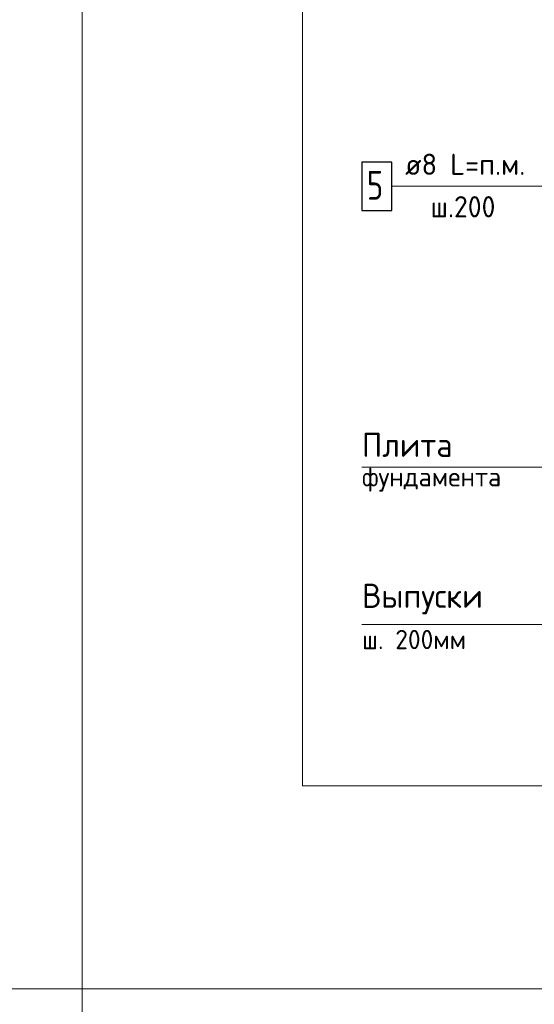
# Model space of a CAD drawing. Header units: millimetres. Extents: x 0 to 59400, y 0 to 42000.
# Tile 12 of 35: x 23595 to 28929, y 5840 to 16041. Entities that reach past the tile are written whole.
import ezdxf

# ---------------------------------------------------------------- set-up
doc = ezdxf.new("R2010")
doc.units = ezdxf.units.MM
for name, color, linetype, lineweight in [('Standard', 7, 'Continuous', 25), ('Позиционная метка диаметр_ шаг', 7, 'Continuous', 13), ('Позиционная метка линия выноска', 7, 'Continuous', 13), ('Стена фоновая арматура У1', 7, 'Continuous', 18)]:
    doc.layers.add(name, color=color, linetype=linetype, lineweight=lineweight)
doc.styles.add('ISOCPEUR', font='txt')

msp = doc.modelspace()

# ---------------------------------------------------------------- linework, layer by layer
at = {"layer": 'Standard', "color": 7, "linetype": 'Continuous', "lineweight": 13, "transparency": 33554687}
for points in [[(22473, 6000), (58900, 6000), (58900, 31723), (22473, 31723), (22473, 6000)], [(2000, 29183), (2000, 500), (24244, 500), (24244, 29183), (2000, 29183)]]:
    msp.add_lwpolyline(points, dxfattribs=at)
at = {"layer": 'Standard', "color": 254, "linetype": 'Continuous', "lineweight": 18, "true_color": 0xc4c4ff, "transparency": 33554687}
msp.add_lwpolyline([(26528, 8103), (34269, 8103), (34269, 28668), (26528, 28668), (26528, 8103)], dxfattribs=at)
at = {"layer": 'Позиционная метка линия выноска', "color": 7, "linetype": 'Continuous', "lineweight": 13, "transparency": 33554687}
for points in [[(27453, 14315), (29657, 14315), (29969, 14003)], [(27703, 14315), (30507, 14315), (30819, 14003)], [(29428, 10603), (29428, 11406), (27143, 11406)], [(30019, 9773), (29478, 9773), (27143, 9773)]]:
    msp.add_lwpolyline(points, dxfattribs=at)
at = {"layer": 'Стена фоновая арматура У1', "color": 7, "linetype": 'Continuous', "lineweight": 25, "transparency": 33554687}
msp.add_lwpolyline([(27143, 14065), (27453, 14065), (27453, 14565), (27143, 14565), (27143, 14065)], dxfattribs=at)

# ---------------------------------------------------------------- texts
at = {"layer": 'Позиционная метка диаметр_ шаг', "color": 7, "linetype": 'Continuous', "lineweight": 25, "transparency": 33554687, "attachment_point": 7, "style": 'ISOCPEUR'}
for s, insert, char_height, width in [('\\W0.95;Плита', (27143, 11511), 250, 1093.33), ('\\W0.97;фундамента', (27143, 11151), 200, 1636.56), ('\\W0.96;Выпуски', (27143, 9879), 250, 1369.42), ('\\W0.96;ш. 200мм', (27143, 9519), 200, 1195.89)]:
    msp.add_mtext(s, dxfattribs=dict(at, insert=insert, char_height=char_height, width=width))
at = {"layer": 'Стена фоновая арматура У1', "color": 7, "linetype": 'Continuous', "lineweight": 13, "transparency": 33554687, "attachment_point": 7, "style": 'ISOCPEUR'}
for s, insert, char_height, width in [('\\W0.97;ø8 L=п.м. ', (27590, 14433), 220, 1491.87), ('\\W0.78;5', (27193, 14175), 300, 326.41), ('\\W0.95;ш.200 ', (27854, 13993), 220, 962.12)]:
    msp.add_mtext(s, dxfattribs=dict(at, insert=insert, char_height=char_height, width=width))

doc.saveas('drawing.dxf')
